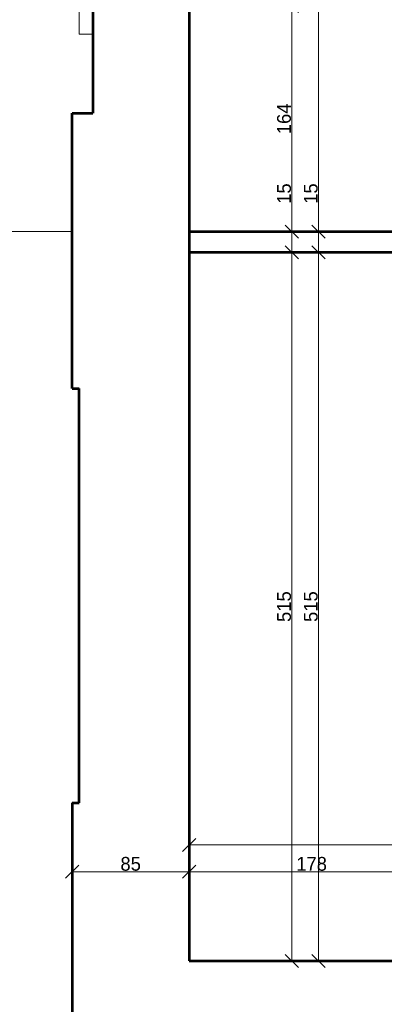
# Model space of a CAD drawing. Header units: inches. Extents: x -21887 to 84279, y -131485 to 67836.
# Tile 75 of 256: x 45899 to 48549, y -43274 to -36119. Entities that reach past the tile are written whole.
import ezdxf

# ---------------------------------------------------------------- set-up
doc = ezdxf.new("R2010")
doc.units = ezdxf.units.IN
doc.header["$MEASUREMENT"] = 0
doc.layers.get('0').update_dxf_attribs({"lineweight": 13})
doc.layers.get('Defpoints').update_dxf_attribs({"lineweight": 13})
for name, color, linetype, lineweight in [('AI_MURY', 7, 'Continuous', 53), ('Dimensioning', 7, 'Continuous', 13), ('DRZWI', 7, 'Continuous', 13), ('dzialowki', 7, 'Continuous', 53), ('PODCIAGI', 7, 'Continuous', 13)]:
    doc.layers.add(name, color=color, linetype=linetype, lineweight=lineweight)
doc.styles.add('GENERATED_STYLE_7', font='txt')
doc.styles.add('Style-Courier New', font='txt')
doc.dimstyles.new('Dimstyle_4', dxfattribs={"dimtxt": 100, "dimasz": 95, "dimexe": 0, "dimexo": 0, "dimgap": 0.09, "dimtad": 1, "dimdec": 0, "dimlfac": 0.1, "dimzin": 0, "dimdsep": 46, "dimlunit": 5, "dimtxsty": 'GENERATED_STYLE_7', "dimblk": 'ARROWHEAD_6', "dimcen": 0.09, "dimclrd": 161, "dimclre": 161, "dimclrt": 7, "dimadec": 0, "dimazin": 0, "dimtfac": 1, "dimtdec": 0, "dimtmove": 0, "dimatfit": 3, "dimfxl": 0, "dimtolj": 1, "dimtzin": 0, "dimarcsym": 0})
doc.dimstyles.new('Dimstyle_5', dxfattribs={"dimtxt": 100, "dimasz": 95, "dimexe": 0.18, "dimexo": 0, "dimgap": 0.09, "dimtad": 1, "dimtih": 1, "dimtoh": 1, "dimdec": 0, "dimlfac": 0.1, "dimzin": 0, "dimdsep": 46, "dimlunit": 5, "dimtxsty": 'GENERATED_STYLE_7', "dimblk": 'ARROWHEAD_6', "dimcen": 0.09, "dimclrd": 161, "dimclre": 161, "dimclrt": 7, "dimadec": 0, "dimazin": 0, "dimtfac": 1, "dimtdec": 0, "dimtmove": 0, "dimatfit": 3, "dimfxl": 0, "dimtolj": 1, "dimtzin": 0, "dimarcsym": 0})

# ---------------------------------------------------------------- blocks, each defined once
blk = doc.blocks.new('ARROWHEAD_6')
at = {"color": 0, "linetype": 'Continuous'}
for p, q in [((0, 0), (-1, 0)), ((-0.5, -0.5), (0.5, 0.5))]:
    blk.add_line(p, q, dxfattribs=at)
blk = doc.blocks.new('*U983')
at = {"layer": 'Defpoints', "color": 0, "linetype": 'Continuous'}
for p in [(47130.5, -42116.5), (53130.5, -42116.5), (53130.5, -42116.5)]:
    blk.add_point(p, dxfattribs=at)
at = {"layer": 'Dimensioning', "color": 161, "linetype": 'Continuous', "lineweight": -2}
for p, q in [((47130.5, -42116.5), (47130.5, -42116.7)), ((47225.5, -42116.5), (53035.5, -42116.5)), ((53130.5, -42116.5), (53130.5, -42116.7))]:
    blk.add_line(p, q, dxfattribs=at)
at = {"layer": 'Dimensioning', "color": 161, "linetype": 'Continuous', "lineweight": -2, "xscale": 95, "yscale": 95, "zscale": 95, "rotation": 180}
blk.add_blockref('ARROWHEAD_6', (47130.5, -42116.5), dxfattribs=at)
at = {"layer": 'Dimensioning', "color": 161, "linetype": 'Continuous', "lineweight": -2, "xscale": 95, "yscale": 95, "zscale": 95}
blk.add_blockref('ARROWHEAD_6', (53130.5, -42116.5), dxfattribs=at)
at = {"layer": 'Dimensioning', "color": 7, "linetype": 'Continuous', "insert": (50130.5, -42060.2), "char_height": 100, "attachment_point": 5, "style": 'GENERATED_STYLE_7'}
blk.add_mtext('600', dxfattribs=at)
blk = doc.blocks.new('*D1852')
at = {"layer": 'Defpoints'}
for p in [(47130.5, -42116.5), (50130.5, -42116.5), (53130.5, -42116.5), (53130.5, -42116.5)]:
    blk.add_point(p, dxfattribs=at)
at = {"layer": 'Dimensioning', "color": 161, "linetype": 'Continuous'}
blk.add_blockref('*U983', (0, 0), dxfattribs=at)
blk = doc.blocks.new('*U362')
at = {"layer": 'Defpoints', "color": 0, "linetype": 'Continuous'}
for p in [(48070.6, -37809.3), (48070.6, -37809.3), (48070.6, -42959.3)]:
    blk.add_point(p, dxfattribs=at)
at = {"layer": 'Dimensioning', "color": 161, "linetype": 'Continuous', "lineweight": -2}
blk.add_line((48070.6, -42864.3), (48070.6, -37904.3), dxfattribs=at)
at = {"layer": 'Dimensioning', "color": 161, "linetype": 'Continuous', "lineweight": -2, "xscale": 95, "yscale": 95, "zscale": 95}
for p, rotation in [((48070.6, -37809.3), 90), ((48070.6, -42959.3), 270)]:
    blk.add_blockref('ARROWHEAD_6', p, dxfattribs=dict(at, rotation=rotation))
at = {"layer": 'Dimensioning', "color": 7, "linetype": 'Continuous', "insert": (48014.9, -40384.3), "char_height": 100, "attachment_point": 5, "rotation": 90, "style": 'GENERATED_STYLE_7'}
blk.add_mtext('515', dxfattribs=at)
blk = doc.blocks.new('*D2309')
at = {"layer": 'Defpoints'}
for p in [(48070.6, -37809.3), (48070.6, -37809.3), (48070.6, -40384.3), (48070.6, -42959.3)]:
    blk.add_point(p, dxfattribs=at)
at = {"layer": 'Dimensioning', "color": 161, "linetype": 'Continuous'}
blk.add_blockref('*U362', (0, 0), dxfattribs=at)
blk = doc.blocks.new('*U363')
at = {"layer": 'Defpoints', "color": 0, "linetype": 'Continuous'}
for p in [(48070.6, -37659.3), (48070.6, -37659.3), (48070.6, -37809.3)]:
    blk.add_point(p, dxfattribs=at)
at = {"layer": 'Dimensioning', "color": 161, "linetype": 'Continuous', "lineweight": -2}
for p, q in [((48070.6, -37564.3), (48070.6, -37295.9)), ((48070.6, -37809.3), (48070.6, -37659.3)), ((48070.6, -37904.3), (48070.6, -37999.3))]:
    blk.add_line(p, q, dxfattribs=at)
at = {"layer": 'Dimensioning', "color": 161, "linetype": 'Continuous', "lineweight": -2, "xscale": 95, "yscale": 95, "zscale": 95}
for p, rotation in [((48070.6, -37659.3), 270), ((48070.6, -37809.3), 90)]:
    blk.add_blockref('ARROWHEAD_6', p, dxfattribs=dict(at, rotation=rotation))
at = {"layer": 'Dimensioning', "color": 7, "linetype": 'Continuous', "insert": (48014.9, -37382.6), "char_height": 100, "attachment_point": 5, "rotation": 90, "style": 'GENERATED_STYLE_7'}
blk.add_mtext('15', dxfattribs=at)
blk = doc.blocks.new('*D2310')
at = {"layer": 'Defpoints'}
for p in [(48070.6, -37382.6), (48070.6, -37659.3), (48070.6, -37659.3), (48070.6, -37809.3)]:
    blk.add_point(p, dxfattribs=at)
at = {"layer": 'Dimensioning', "color": 161, "linetype": 'Continuous'}
blk.add_blockref('*U363', (0, 0), dxfattribs=at)
blk = doc.blocks.new('*U364')
at = {"layer": 'Defpoints', "color": 0, "linetype": 'Continuous'}
for p in [(48070.6, -33419.3), (48070.6, -33419.3), (48070.6, -37659.3)]:
    blk.add_point(p, dxfattribs=at)
at = {"layer": 'Dimensioning', "color": 161, "linetype": 'Continuous', "lineweight": -2}
blk.add_line((48070.6, -37564.3), (48070.6, -33514.3), dxfattribs=at)
at = {"layer": 'Dimensioning', "color": 161, "linetype": 'Continuous', "lineweight": -2, "xscale": 95, "yscale": 95, "zscale": 95}
for p, rotation in [((48070.6, -33419.3), 90), ((48070.6, -37659.3), 270)]:
    blk.add_blockref('ARROWHEAD_6', p, dxfattribs=dict(at, rotation=rotation))
at = {"layer": 'Dimensioning', "color": 7, "linetype": 'Continuous', "insert": (48015.6, -35539.3), "char_height": 100, "attachment_point": 5, "rotation": 90, "style": 'GENERATED_STYLE_7'}
blk.add_mtext('424', dxfattribs=at)
blk = doc.blocks.new('*D2311')
at = {"layer": 'Defpoints'}
for p in [(48070.6, -33419.3), (48070.6, -33419.3), (48070.6, -35539.3), (48070.6, -37659.3)]:
    blk.add_point(p, dxfattribs=at)
at = {"layer": 'Dimensioning', "color": 161, "linetype": 'Continuous'}
blk.add_blockref('*U364', (0, 0), dxfattribs=at)
blk = doc.blocks.new('*U1195')
at = {"layer": 'Defpoints', "color": 0, "linetype": 'Continuous'}
for p in [(46280.5, -42310.6), (47130.5, -42310.6), (47130.5, -42310.6)]:
    blk.add_point(p, dxfattribs=at)
at = {"layer": 'Dimensioning', "color": 161, "linetype": 'Continuous', "lineweight": -2}
for p, q in [((46280.5, -42310.6), (46280.5, -42310.8)), ((46375.5, -42310.6), (47035.5, -42310.6)), ((47130.5, -42310.6), (47130.5, -42310.8))]:
    blk.add_line(p, q, dxfattribs=at)
at = {"layer": 'Dimensioning', "color": 161, "linetype": 'Continuous', "lineweight": -2, "xscale": 95, "yscale": 95, "zscale": 95, "rotation": 180}
blk.add_blockref('ARROWHEAD_6', (46280.5, -42310.6), dxfattribs=at)
at = {"layer": 'Dimensioning', "color": 161, "linetype": 'Continuous', "lineweight": -2, "xscale": 95, "yscale": 95, "zscale": 95}
blk.add_blockref('ARROWHEAD_6', (47130.5, -42310.6), dxfattribs=at)
at = {"layer": 'Dimensioning', "color": 7, "linetype": 'Continuous', "insert": (46705.5, -42254.3), "char_height": 100, "attachment_point": 5, "style": 'GENERATED_STYLE_7'}
blk.add_mtext('85', dxfattribs=at)
blk = doc.blocks.new('*D2327')
at = {"layer": 'Defpoints'}
for p in [(46280.5, -42310.6), (46705.5, -42310.6), (47130.5, -42310.6), (47130.5, -42310.6)]:
    blk.add_point(p, dxfattribs=at)
at = {"layer": 'Dimensioning', "color": 161, "linetype": 'Continuous'}
blk.add_blockref('*U1195', (0, 0), dxfattribs=at)
blk = doc.blocks.new('*U1196')
at = {"layer": 'Defpoints', "color": 0, "linetype": 'Continuous'}
for p in [(47130.5, -42310.6), (48910.5, -42310.6), (48910.5, -43143.6)]:
    blk.add_point(p, dxfattribs=at)
at = {"layer": 'Dimensioning', "color": 161, "linetype": 'Continuous', "lineweight": -2}
for p, q in [((47130.5, -42310.6), (47130.5, -42310.8)), ((47225.5, -42310.6), (48815.5, -42310.6)), ((48910.5, -42310.8), (48910.5, -42310.4))]:
    blk.add_line(p, q, dxfattribs=at)
at = {"layer": 'Dimensioning', "color": 161, "linetype": 'Continuous', "lineweight": -2, "xscale": 95, "yscale": 95, "zscale": 95, "rotation": 180}
blk.add_blockref('ARROWHEAD_6', (47130.5, -42310.6), dxfattribs=at)
at = {"layer": 'Dimensioning', "color": 161, "linetype": 'Continuous', "lineweight": -2, "xscale": 95, "yscale": 95, "zscale": 95}
blk.add_blockref('ARROWHEAD_6', (48910.5, -42310.6), dxfattribs=at)
at = {"layer": 'Dimensioning', "color": 7, "linetype": 'Continuous', "insert": (48020.5, -42254.3), "char_height": 100, "attachment_point": 5, "style": 'GENERATED_STYLE_7'}
blk.add_mtext('178', dxfattribs=at)
blk = doc.blocks.new('*D2328')
at = {"layer": 'Defpoints'}
for p in [(47130.5, -42310.6), (48020.5, -42310.6), (48910.5, -42310.6), (48910.5, -43143.6)]:
    blk.add_point(p, dxfattribs=at)
at = {"layer": 'Dimensioning', "color": 161, "linetype": 'Continuous'}
blk.add_blockref('*U1196', (0, 0), dxfattribs=at)
blk = doc.blocks.new('*U1309')
at = {"layer": 'Defpoints', "color": 0, "linetype": 'Continuous'}
for p in [(47130.5, -42310.6), (47130.5, -42310.6), (48910.5, -43143.6)]:
    blk.add_point(p, dxfattribs=at)
at = {"layer": 'Dimensioning', "color": 161, "linetype": 'Continuous', "lineweight": -2}
for p, q in [((47130.5, -42310.6), (47130.5, -42310.8)), ((48815.5, -42310.6), (47225.5, -42310.6)), ((48910.5, -42310.8), (48910.5, -42310.4))]:
    blk.add_line(p, q, dxfattribs=at)
at = {"layer": 'Dimensioning', "color": 161, "linetype": 'Continuous', "lineweight": -2, "xscale": 95, "yscale": 95, "zscale": 95, "rotation": 180}
blk.add_blockref('ARROWHEAD_6', (47130.5, -42310.6), dxfattribs=at)
at = {"layer": 'Dimensioning', "color": 161, "linetype": 'Continuous', "lineweight": -2, "xscale": 95, "yscale": 95, "zscale": 95}
blk.add_blockref('ARROWHEAD_6', (48910.5, -42310.6), dxfattribs=at)
at = {"layer": 'Dimensioning', "color": 7, "linetype": 'Continuous', "insert": (48020.5, -42254.3), "char_height": 100, "attachment_point": 5, "style": 'GENERATED_STYLE_7'}
blk.add_mtext('178', dxfattribs=at)
blk = doc.blocks.new('*D2451')
at = {"layer": 'Defpoints'}
for p in [(47130.5, -42310.6), (47130.5, -42310.6), (48020.5, -42310.6), (48910.5, -43143.6)]:
    blk.add_point(p, dxfattribs=at)
at = {"layer": 'Dimensioning', "color": 161, "linetype": 'Continuous'}
blk.add_blockref('*U1309', (0, 0), dxfattribs=at)
blk = doc.blocks.new('*U1310')
at = {"layer": 'Defpoints', "color": 0, "linetype": 'Continuous'}
for p in [(46280.5, -42310.6), (46280.5, -42310.6), (47130.5, -42310.6)]:
    blk.add_point(p, dxfattribs=at)
at = {"layer": 'Dimensioning', "color": 161, "linetype": 'Continuous', "lineweight": -2}
for p, q in [((46280.5, -42310.6), (46280.5, -42310.8)), ((47035.5, -42310.6), (46375.5, -42310.6)), ((47130.5, -42310.6), (47130.5, -42310.8))]:
    blk.add_line(p, q, dxfattribs=at)
at = {"layer": 'Dimensioning', "color": 161, "linetype": 'Continuous', "lineweight": -2, "xscale": 95, "yscale": 95, "zscale": 95, "rotation": 180}
blk.add_blockref('ARROWHEAD_6', (46280.5, -42310.6), dxfattribs=at)
at = {"layer": 'Dimensioning', "color": 161, "linetype": 'Continuous', "lineweight": -2, "xscale": 95, "yscale": 95, "zscale": 95}
blk.add_blockref('ARROWHEAD_6', (47130.5, -42310.6), dxfattribs=at)
at = {"layer": 'Dimensioning', "color": 7, "linetype": 'Continuous', "insert": (46705.5, -42254.3), "char_height": 100, "attachment_point": 5, "style": 'GENERATED_STYLE_7'}
blk.add_mtext('85', dxfattribs=at)
blk = doc.blocks.new('*D2452')
at = {"layer": 'Defpoints'}
for p in [(46280.5, -42310.6), (46280.5, -42310.6), (46705.5, -42310.6), (47130.5, -42310.6)]:
    blk.add_point(p, dxfattribs=at)
at = {"layer": 'Dimensioning', "color": 161, "linetype": 'Continuous'}
blk.add_blockref('*U1310', (0, 0), dxfattribs=at)
blk = doc.blocks.new('*U451')
at = {"layer": 'Defpoints', "color": 0, "linetype": 'Continuous'}
for p in [(47876.5, -37809.3), (47979.1, -37809.3), (47979.1, -42959.3)]:
    blk.add_point(p, dxfattribs=at)
at = {"layer": 'Dimensioning', "color": 161, "linetype": 'Continuous', "lineweight": -2}
for p, q in [((47876.7, -37809.3), (47876.5, -37809.3)), ((47876.5, -42864.3), (47876.5, -37904.3)), ((47876.7, -42959.3), (47876.5, -42959.3))]:
    blk.add_line(p, q, dxfattribs=at)
at = {"layer": 'Dimensioning', "color": 161, "linetype": 'Continuous', "lineweight": -2, "xscale": 95, "yscale": 95, "zscale": 95}
for p, rotation in [((47876.5, -37809.3), 90), ((47876.5, -42959.3), 270)]:
    blk.add_blockref('ARROWHEAD_6', p, dxfattribs=dict(at, rotation=rotation))
at = {"layer": 'Dimensioning', "color": 7, "linetype": 'Continuous', "insert": (47820.8, -40384.3), "char_height": 100, "attachment_point": 5, "rotation": 90, "style": 'GENERATED_STYLE_7'}
blk.add_mtext('515', dxfattribs=at)
blk = doc.blocks.new('*D2621')
at = {"layer": 'Defpoints'}
for p in [(47876.5, -37809.3), (47979.1, -37809.3), (47876.5, -40384.3), (47979.1, -42959.3)]:
    blk.add_point(p, dxfattribs=at)
at = {"layer": 'Dimensioning', "color": 161, "linetype": 'Continuous'}
blk.add_blockref('*U451', (0, 0), dxfattribs=at)
blk = doc.blocks.new('*U452')
at = {"layer": 'Defpoints', "color": 0, "linetype": 'Continuous'}
for p in [(47876.5, -37659.3), (47979.1, -37659.3), (47979.1, -37809.3)]:
    blk.add_point(p, dxfattribs=at)
at = {"layer": 'Dimensioning', "color": 161, "linetype": 'Continuous', "lineweight": -2}
for p, q in [((47876.5, -37564.3), (47876.5, -37295.9)), ((47876.7, -37659.3), (47876.5, -37659.3)), ((47876.5, -37809.3), (47876.5, -37659.3)), ((47876.7, -37809.3), (47876.5, -37809.3)), ((47876.5, -37904.3), (47876.5, -37999.3))]:
    blk.add_line(p, q, dxfattribs=at)
at = {"layer": 'Dimensioning', "color": 161, "linetype": 'Continuous', "lineweight": -2, "xscale": 95, "yscale": 95, "zscale": 95}
for p, rotation in [((47876.5, -37659.3), 270), ((47876.5, -37809.3), 90)]:
    blk.add_blockref('ARROWHEAD_6', p, dxfattribs=dict(at, rotation=rotation))
at = {"layer": 'Dimensioning', "color": 7, "linetype": 'Continuous', "insert": (47820.8, -37382.6), "char_height": 100, "attachment_point": 5, "rotation": 90, "style": 'GENERATED_STYLE_7'}
blk.add_mtext('15', dxfattribs=at)
blk = doc.blocks.new('*D2622')
at = {"layer": 'Defpoints'}
for p in [(47876.5, -37382.6), (47876.5, -37659.3), (47979.1, -37659.3), (47979.1, -37809.3)]:
    blk.add_point(p, dxfattribs=at)
at = {"layer": 'Dimensioning', "color": 161, "linetype": 'Continuous'}
blk.add_blockref('*U452', (0, 0), dxfattribs=at)
blk = doc.blocks.new('*U453')
at = {"layer": 'Defpoints', "color": 0, "linetype": 'Continuous'}
for p in [(47130.5, -36019.3), (47876.5, -36019.3), (47979.1, -37659.3)]:
    blk.add_point(p, dxfattribs=at)
at = {"layer": 'Dimensioning', "color": 161, "linetype": 'Continuous', "lineweight": -2}
for p, q in [((47876.4, -36019.3), (47876.5, -36019.3)), ((47876.5, -37564.3), (47876.5, -36114.3)), ((47876.7, -37659.3), (47876.5, -37659.3))]:
    blk.add_line(p, q, dxfattribs=at)
at = {"layer": 'Dimensioning', "color": 161, "linetype": 'Continuous', "lineweight": -2, "xscale": 95, "yscale": 95, "zscale": 95}
for p, rotation in [((47876.5, -36019.3), 90), ((47876.5, -37659.3), 270)]:
    blk.add_blockref('ARROWHEAD_6', p, dxfattribs=dict(at, rotation=rotation))
at = {"layer": 'Dimensioning', "color": 7, "linetype": 'Continuous', "insert": (47820.3, -36839.3), "char_height": 100, "attachment_point": 5, "rotation": 90, "style": 'GENERATED_STYLE_7'}
blk.add_mtext('164', dxfattribs=at)
blk = doc.blocks.new('*D2623')
at = {"layer": 'Defpoints'}
for p in [(47130.5, -36019.3), (47876.5, -36019.3), (47876.5, -36839.3), (47979.1, -37659.3)]:
    blk.add_point(p, dxfattribs=at)
at = {"layer": 'Dimensioning', "color": 161, "linetype": 'Continuous'}
blk.add_blockref('*U453', (0, 0), dxfattribs=at)
blk = doc.blocks.new('*U1763')
at = {"layer": 'Defpoints', "color": 0, "linetype": 'Continuous'}
for p in [(43285.5, -25769.3), (46280.5, -43809.3), (46280.5, -47318.2)]:
    blk.add_point(p, dxfattribs=at)
at = {"layer": 'Dimensioning', "color": 161, "linetype": 'Continuous', "lineweight": -2}
for p, q in [((43285.5, -47318.1), (43285.5, -47318.4)), ((43380.5, -47318.2), (46185.5, -47318.2)), ((46280.5, -47318.1), (46280.5, -47318.4))]:
    blk.add_line(p, q, dxfattribs=at)
at = {"layer": 'Dimensioning', "color": 161, "linetype": 'Continuous', "lineweight": -2, "xscale": 95, "yscale": 95, "zscale": 95, "rotation": 180}
blk.add_blockref('ARROWHEAD_6', (43285.5, -47318.2), dxfattribs=at)
at = {"layer": 'Dimensioning', "color": 161, "linetype": 'Continuous', "lineweight": -2, "xscale": 95, "yscale": 95, "zscale": 95}
blk.add_blockref('ARROWHEAD_6', (46280.5, -47318.2), dxfattribs=at)
at = {"layer": 'Dimensioning', "color": 7, "linetype": 'Continuous', "insert": (44783, -47261.9), "char_height": 100, "attachment_point": 5, "style": 'GENERATED_STYLE_7'}
blk.add_mtext('299', dxfattribs=at)
blk = doc.blocks.new('*D3472')
at = {"layer": 'Defpoints'}
for p in [(43285.5, -25769.3), (46280.5, -43809.3), (44783, -47318.2), (46280.5, -47318.2)]:
    blk.add_point(p, dxfattribs=at)
at = {"layer": 'Dimensioning', "color": 161, "linetype": 'Continuous'}
blk.add_blockref('*U1763', (0, 0), dxfattribs=at)

msp = doc.modelspace()

# ---------------------------------------------------------------- linework, layer by layer
at = {"layer": 'AI_MURY', "color": 7, "linetype": 'Continuous'}
for p, q in [((46430.5, -35956.8), (46430.5, -36799.3)), ((47130.5, -36019.3), (47130.5, -42959.3)), ((46280.5, -36799.3), (46430.5, -36799.3)), ((46280.5, -38799.3), (46280.5, -36799.3)), ((46280.5, -38799.3), (46330.5, -38799.3)), ((46330.5, -41809.3), (46330.5, -38799.3)), ((46280.5, -41809.3), (46280.5, -43809.3)), ((46280.5, -41809.3), (46330.5, -41809.3)), ((47130.5, -42959.3), (48910.5, -42959.3))]:
    msp.add_line(p, q, dxfattribs=at)
at = {"layer": 'DRZWI', "color": 251, "linetype": 'Continuous'}
for p, q in [((46330.5, -34065.4), (46330.5, -36223.2)), ((46330.5, -36223.2), (46430.5, -36223.2))]:
    msp.add_line(p, q, dxfattribs=at)
at = {"layer": 'dzialowki', "color": 12, "linetype": 'Continuous'}
for p, q in [((47130.5, -37659.3), (51250.5, -37659.3)), ((47130.5, -37809.3), (51250.5, -37809.3))]:
    msp.add_line(p, q, dxfattribs=at)
at = {"layer": 'PODCIAGI', "color": 251, "linetype": 'Continuous'}
msp.add_line((40330.5, -37659.3), (46280.5, -37659.3), dxfattribs=at)

# ---------------------------------------------------------------- dimensions: what is measured, and where the dimension line sits
at = {"layer": 'Dimensioning', "color": 161, "linetype": 'Continuous'}
for base, p1, p2, picture, middle in [((46280.5180538, -47318.2345535), (43285.5180538, -25769.2868952), (46280.5180538, -43809.2868952), '*D3472', (44783.0180538, -47318.2345535)), ((53130.5, -42116.5), (47130.5, -42116.5), (53130.5, -42116.5), '*D1852', (50130.5, -42116.5)), ((47130.5, -42310.6), (46280.5, -42310.6), (47130.5, -42310.6), '*D2327', (46705.5, -42310.6)), ((48910.5, -42310.6), (47130.5, -42310.6), (48910.5, -43143.6), '*D2328', (48020.5, -42310.6))]:
    dim = msp.add_linear_dim(base=base, p1=p1, p2=p2, dimstyle='Dimstyle_5', override={"dimtxsty": 'Style-Courier New', "dimclrd": 0, "dimclre": 161, "dimlwe": 0}, dxfattribs=at)
    dim.commit()
    dim.dimension.update_dxf_attribs({"geometry": picture, "text_midpoint": middle, "dimtype": 128})
for base, p1, p2, angle, dimstyle, picture, middle in [((48070.6, -33419.3), (48070.6, -37659.3), (48070.6, -33419.3), 90, 'Dimstyle_4', '*D2311', (48070.6, -35539.3)), ((47876.5, -36019.3), (47979.1, -37659.3), (47130.5, -36019.3), 90, 'Dimstyle_4', '*D2623', (47876.5, -36839.3)), ((47876.5, -37659.3), (47979.1, -37809.3), (47979.1, -37659.3), 90, 'Dimstyle_4', '*D2622', (47876.5, -37382.6)), ((48070.6, -37659.3), (48070.6, -37809.3), (48070.6, -37659.3), 90, 'Dimstyle_4', '*D2310', (48070.6, -37382.6)), ((47876.5, -37809.3), (47979.1, -42959.3), (47979.1, -37809.3), 90, 'Dimstyle_4', '*D2621', (47876.5, -40384.3)), ((48070.6, -37809.3), (48070.6, -42959.3), (48070.6, -37809.3), 90, 'Dimstyle_4', '*D2309', (48070.6, -40384.3)), ((46280.5, -42310.6), (47130.5, -42310.6), (46280.5, -42310.6), 180, 'Dimstyle_5', '*D2452', (46705.5, -42310.6)), ((47130.5, -42310.6), (48910.5, -43143.6), (47130.5, -42310.6), 180, 'Dimstyle_5', '*D2451', (48020.5, -42310.6))]:
    dim = msp.add_linear_dim(base=base, p1=p1, p2=p2, angle=angle, dimstyle=dimstyle, override={"dimtxsty": 'Style-Courier New', "dimclrd": 0, "dimclre": 161, "dimlwe": 0}, dxfattribs=at)
    dim.commit()
    dim.dimension.update_dxf_attribs({"geometry": picture, "text_midpoint": middle, "dimtype": 128})

doc.saveas('drawing.dxf')
